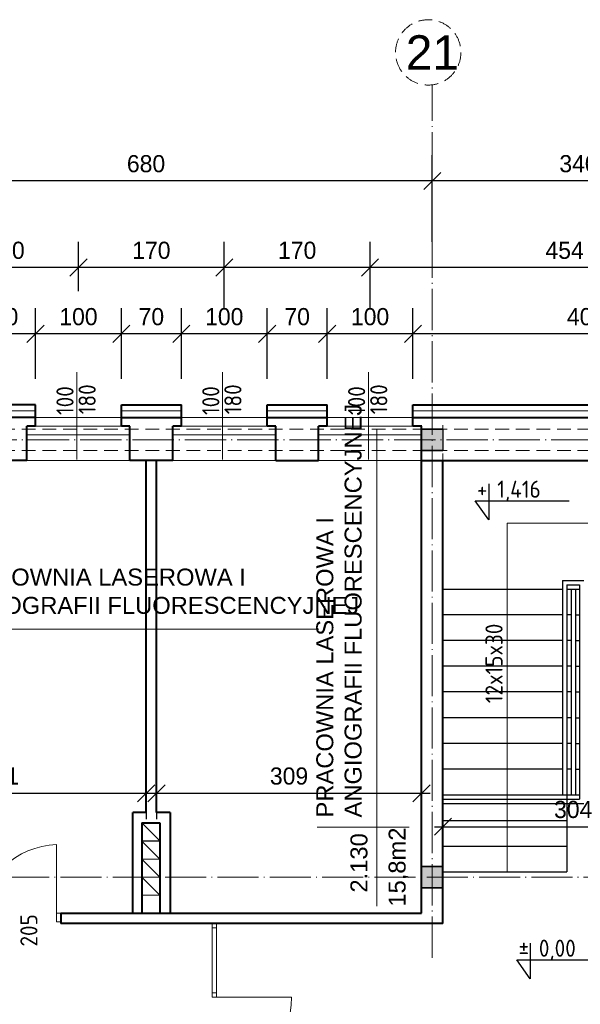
# Model space of a CAD drawing. Header units: millimetres. Extents: x -32003 to -19505, y 17931 to 29358.
# Tile 68 of 92: x -22341 to -21688, y 21671 to 22819. Entities that reach past the tile are written whole.
import ezdxf

# ---------------------------------------------------------------- set-up
doc = ezdxf.new("R2010")
doc.units = ezdxf.units.MM
doc.header["$PDMODE"] = 3
for name, pattern in [('ACAD_ISO03W100', [30, 12, -18]), ('ACAD_ISO04W100', [30.5, 24, -3, 0.5, -3]), ('KRESKOWA_X2', [12, 8, -4])]:
    doc.linetypes.add(name, pattern=pattern)
for name, color, linetype, lineweight in [('_wymiary', 1, 'Continuous', 9), ('drzwi', 140, 'Continuous', 13), ('KOMINY', 43, 'Continuous', 15), ('NR', 7, 'Continuous', 13), ('opisy drzwi', 40, 'Continuous', 13), ('opisy pom', 3, 'Continuous', 18), ('przerywana', 7, 'KRESKOWA_X2', 5), ('schody', 21, 'Continuous', 25), ('symetria', 7, 'ACAD_ISO03W100', 5), ('SZRAF', 51, 'Continuous', 9), ('słupy', 2, 'Continuous', 30), ('ściana', 4, 'Continuous', 40)]:
    doc.layers.add(name, color=color, linetype=linetype, lineweight=lineweight)
doc.styles.add('ISO', font='isocp.shx')
doc.styles.add('ROMANS', font='ROMANS')
doc.styles.add('style1', font='ARIAL.TTF')
doc.styles.add('SYSTEM', font='TXT')
doc.linetypes.add('BATTING', pattern='A,0.0001,-0.1,[134,ltypeshp.shx,S=0.1,R=0,X=-0.1,Y=0],-0.2,[134,ltypeshp.shx,S=0.1,R=180,X=0.1,Y=0],-0.1', length=0.4001)
doc.dimstyles.new('Jacek2', dxfattribs={"dimscale": 2, "dimtxt": 10, "dimasz": 10, "dimexe": 15, "dimexo": 15, "dimgap": 5, "dimtad": 1, "dimdec": 0, "dimrnd": 0.5, "dimzin": 0, "dimdsep": 46, "dimtxsty": 'Standard', "dimblk": 'OBLIQUE', "dimcen": 0, "dimdle": 5, "dimadec": 1, "dimazin": 0, "dimtfac": 1, "dimtdec": 0, "dimtofl": 0, "dimtmove": 0, "dimatfit": 3, "dimfxl": 0, "dimtolj": 1, "dimtzin": 0, "dimarcsym": 0})

# ---------------------------------------------------------------- blocks, each defined once
blk = doc.blocks.new('_OBLIQUE')
at = {"color": 0, "linetype": 'ByBlock'}
blk.add_line((-0.5, -0.5), (0.5, 0.5), dxfattribs=at)
blk = doc.blocks.new('*D908')
at = {"layer": '_wymiary', "color": 0, "lineweight": -2}
for p, q in [((-21882.7, 22400.4), (-21882.7, 22483)), ((-21479.2, 22400.4), (-21479.2, 22483)), ((-21469.2, 22453), (-21892.7, 22453))]:
    blk.add_line(p, q, dxfattribs=at)
at = {"layer": 'Defpoints', "color": 0}
for p in [(-21882.7, 22453), (-21882.7, 22370.4), (-21479.2, 22370.4)]:
    blk.add_point(p, dxfattribs=at)
at = {"layer": '_wymiary', "color": 0, "lineweight": -2, "xscale": 20, "yscale": 20, "zscale": 20, "rotation": 180}
blk.add_blockref('_OBLIQUE', (-21882.7, 22453), dxfattribs=at)
at = {"layer": '_wymiary', "color": 0, "lineweight": -2, "xscale": 20, "yscale": 20, "zscale": 20}
blk.add_blockref('_OBLIQUE', (-21479.2, 22453), dxfattribs=at)
at = {"layer": '_wymiary', "color": 0, "insert": (-21680.9, 22473), "char_height": 20, "attachment_point": 5}
blk.add_mtext('\\A1;404', dxfattribs=at)
blk = doc.blocks.new('*D909')
at = {"layer": '_wymiary', "color": 0, "lineweight": -2}
for p, q in [((-21982.7, 22400.4), (-21982.7, 22483)), ((-21882.7, 22400.4), (-21882.7, 22483)), ((-21872.7, 22453), (-21992.7, 22453))]:
    blk.add_line(p, q, dxfattribs=at)
at = {"layer": 'Defpoints', "color": 0}
for p in [(-21982.7, 22453), (-21982.7, 22370.4), (-21882.7, 22370.4)]:
    blk.add_point(p, dxfattribs=at)
at = {"layer": '_wymiary', "color": 0, "lineweight": -2, "xscale": 20, "yscale": 20, "zscale": 20, "rotation": 180}
blk.add_blockref('_OBLIQUE', (-21982.7, 22453), dxfattribs=at)
at = {"layer": '_wymiary', "color": 0, "lineweight": -2, "xscale": 20, "yscale": 20, "zscale": 20}
blk.add_blockref('_OBLIQUE', (-21882.7, 22453), dxfattribs=at)
at = {"layer": '_wymiary', "color": 0, "insert": (-21932.7, 22473), "char_height": 20, "attachment_point": 5}
blk.add_mtext('\\A1;100', dxfattribs=at)
blk = doc.blocks.new('*D910')
at = {"layer": '_wymiary', "color": 0, "lineweight": -2}
for p, q in [((-22052.7, 22400.4), (-22052.7, 22483)), ((-21982.7, 22400.4), (-21982.7, 22483)), ((-21972.7, 22453), (-22062.7, 22453))]:
    blk.add_line(p, q, dxfattribs=at)
at = {"layer": 'Defpoints', "color": 0}
for p in [(-22052.7, 22453), (-22052.7, 22370.4), (-21982.7, 22370.4)]:
    blk.add_point(p, dxfattribs=at)
at = {"layer": '_wymiary', "color": 0, "lineweight": -2, "xscale": 20, "yscale": 20, "zscale": 20, "rotation": 180}
blk.add_blockref('_OBLIQUE', (-22052.7, 22453), dxfattribs=at)
at = {"layer": '_wymiary', "color": 0, "lineweight": -2, "xscale": 20, "yscale": 20, "zscale": 20}
blk.add_blockref('_OBLIQUE', (-21982.7, 22453), dxfattribs=at)
at = {"layer": '_wymiary', "color": 0, "insert": (-22017.7, 22473), "char_height": 20, "attachment_point": 5}
blk.add_mtext('\\A1;70', dxfattribs=at)
blk = doc.blocks.new('*D911')
at = {"layer": '_wymiary', "color": 0, "lineweight": -2}
for p, q in [((-22152.7, 22400.4), (-22152.7, 22483)), ((-22052.7, 22400.4), (-22052.7, 22483)), ((-22042.7, 22453), (-22162.7, 22453))]:
    blk.add_line(p, q, dxfattribs=at)
at = {"layer": 'Defpoints', "color": 0}
for p in [(-22152.7, 22453), (-22152.7, 22370.4), (-22052.7, 22370.4)]:
    blk.add_point(p, dxfattribs=at)
at = {"layer": '_wymiary', "color": 0, "lineweight": -2, "xscale": 20, "yscale": 20, "zscale": 20, "rotation": 180}
blk.add_blockref('_OBLIQUE', (-22152.7, 22453), dxfattribs=at)
at = {"layer": '_wymiary', "color": 0, "lineweight": -2, "xscale": 20, "yscale": 20, "zscale": 20}
blk.add_blockref('_OBLIQUE', (-22052.7, 22453), dxfattribs=at)
at = {"layer": '_wymiary', "color": 0, "insert": (-22102.7, 22473), "char_height": 20, "attachment_point": 5}
blk.add_mtext('\\A1;100', dxfattribs=at)
blk = doc.blocks.new('*D912')
at = {"layer": '_wymiary', "color": 0, "lineweight": -2}
for p, q in [((-22222.7, 22400.4), (-22222.7, 22483)), ((-22152.7, 22400.4), (-22152.7, 22483)), ((-22142.7, 22453), (-22232.7, 22453))]:
    blk.add_line(p, q, dxfattribs=at)
at = {"layer": 'Defpoints', "color": 0}
for p in [(-22222.7, 22453), (-22222.7, 22370.4), (-22152.7, 22370.4)]:
    blk.add_point(p, dxfattribs=at)
at = {"layer": '_wymiary', "color": 0, "lineweight": -2, "xscale": 20, "yscale": 20, "zscale": 20, "rotation": 180}
blk.add_blockref('_OBLIQUE', (-22222.7, 22453), dxfattribs=at)
at = {"layer": '_wymiary', "color": 0, "lineweight": -2, "xscale": 20, "yscale": 20, "zscale": 20}
blk.add_blockref('_OBLIQUE', (-22152.7, 22453), dxfattribs=at)
at = {"layer": '_wymiary', "color": 0, "insert": (-22187.7, 22473), "char_height": 20, "attachment_point": 5}
blk.add_mtext('\\A1;70', dxfattribs=at)
blk = doc.blocks.new('*D913')
at = {"layer": '_wymiary', "color": 0, "lineweight": -2}
for p, q in [((-22322.7, 22400.4), (-22322.7, 22483)), ((-22222.7, 22400.4), (-22222.7, 22483)), ((-22212.7, 22453), (-22332.7, 22453))]:
    blk.add_line(p, q, dxfattribs=at)
at = {"layer": 'Defpoints', "color": 0}
for p in [(-22322.7, 22453), (-22322.7, 22370.4), (-22222.7, 22370.4)]:
    blk.add_point(p, dxfattribs=at)
at = {"layer": '_wymiary', "color": 0, "lineweight": -2, "xscale": 20, "yscale": 20, "zscale": 20, "rotation": 180}
blk.add_blockref('_OBLIQUE', (-22322.7, 22453), dxfattribs=at)
at = {"layer": '_wymiary', "color": 0, "lineweight": -2, "xscale": 20, "yscale": 20, "zscale": 20}
blk.add_blockref('_OBLIQUE', (-22222.7, 22453), dxfattribs=at)
at = {"layer": '_wymiary', "color": 0, "insert": (-22272.7, 22473), "char_height": 20, "attachment_point": 5}
blk.add_mtext('\\A1;100', dxfattribs=at)
blk = doc.blocks.new('*D914')
at = {"layer": '_wymiary', "color": 0, "lineweight": -2}
for p, q in [((-22392.7, 22400.4), (-22392.7, 22483)), ((-22322.7, 22400.4), (-22322.7, 22483)), ((-22312.7, 22453), (-22402.7, 22453))]:
    blk.add_line(p, q, dxfattribs=at)
at = {"layer": 'Defpoints', "color": 0}
for p in [(-22392.7, 22453), (-22392.7, 22370.4), (-22322.7, 22370.4)]:
    blk.add_point(p, dxfattribs=at)
at = {"layer": '_wymiary', "color": 0, "lineweight": -2, "xscale": 20, "yscale": 20, "zscale": 20, "rotation": 180}
blk.add_blockref('_OBLIQUE', (-22392.7, 22453), dxfattribs=at)
at = {"layer": '_wymiary', "color": 0, "lineweight": -2, "xscale": 20, "yscale": 20, "zscale": 20}
blk.add_blockref('_OBLIQUE', (-22322.7, 22453), dxfattribs=at)
at = {"layer": '_wymiary', "color": 0, "insert": (-22357.7, 22473), "char_height": 20, "attachment_point": 5}
blk.add_mtext('\\A1;70', dxfattribs=at)
blk = doc.blocks.new('*D737')
at = {"layer": '_wymiary', "color": 0, "lineweight": -2}
for p, q in [((-21932.7, 22483), (-21932.7, 22560.4)), ((-21479.2, 22400.4), (-21479.2, 22560.4)), ((-21469.2, 22530.4), (-21942.7, 22530.4))]:
    blk.add_line(p, q, dxfattribs=at)
at = {"layer": 'Defpoints', "color": 0}
for p in [(-21932.7, 22530.4), (-21932.7, 22453), (-21479.2, 22370.4)]:
    blk.add_point(p, dxfattribs=at)
at = {"layer": '_wymiary', "color": 0, "lineweight": -2, "xscale": 20, "yscale": 20, "zscale": 20, "rotation": 180}
blk.add_blockref('_OBLIQUE', (-21932.7, 22530.4), dxfattribs=at)
at = {"layer": '_wymiary', "color": 0, "lineweight": -2, "xscale": 20, "yscale": 20, "zscale": 20}
blk.add_blockref('_OBLIQUE', (-21479.2, 22530.4), dxfattribs=at)
at = {"layer": '_wymiary', "color": 0, "insert": (-21705.9, 22550.4), "char_height": 20, "attachment_point": 5}
blk.add_mtext('\\A1;454', dxfattribs=at)
blk = doc.blocks.new('*D738')
at = {"layer": '_wymiary', "color": 0, "lineweight": -2}
for p, q in [((-22102.7, 22483), (-22102.7, 22560.4)), ((-21932.7, 22483), (-21932.7, 22560.4)), ((-21922.7, 22530.4), (-22112.7, 22530.4))]:
    blk.add_line(p, q, dxfattribs=at)
at = {"layer": 'Defpoints', "color": 0}
for p in [(-22102.7, 22530.4), (-22102.7, 22453), (-21932.7, 22453)]:
    blk.add_point(p, dxfattribs=at)
at = {"layer": '_wymiary', "color": 0, "lineweight": -2, "xscale": 20, "yscale": 20, "zscale": 20, "rotation": 180}
blk.add_blockref('_OBLIQUE', (-22102.7, 22530.4), dxfattribs=at)
at = {"layer": '_wymiary', "color": 0, "lineweight": -2, "xscale": 20, "yscale": 20, "zscale": 20}
blk.add_blockref('_OBLIQUE', (-21932.7, 22530.4), dxfattribs=at)
at = {"layer": '_wymiary', "color": 0, "insert": (-22017.7, 22550.4), "char_height": 20, "attachment_point": 5}
blk.add_mtext('\\A1;170', dxfattribs=at)
blk = doc.blocks.new('*D739')
at = {"layer": '_wymiary', "color": 0, "lineweight": -2}
for p, q in [((-22272.7, 22503), (-22272.7, 22560.4)), ((-22102.7, 22483), (-22102.7, 22560.4)), ((-22092.7, 22530.4), (-22282.7, 22530.4))]:
    blk.add_line(p, q, dxfattribs=at)
at = {"layer": 'Defpoints', "color": 0}
for p in [(-22272.7, 22530.4), (-22272.7, 22473), (-22102.7, 22453)]:
    blk.add_point(p, dxfattribs=at)
at = {"layer": '_wymiary', "color": 0, "lineweight": -2, "xscale": 20, "yscale": 20, "zscale": 20, "rotation": 180}
blk.add_blockref('_OBLIQUE', (-22272.7, 22530.4), dxfattribs=at)
at = {"layer": '_wymiary', "color": 0, "lineweight": -2, "xscale": 20, "yscale": 20, "zscale": 20}
blk.add_blockref('_OBLIQUE', (-22102.7, 22530.4), dxfattribs=at)
at = {"layer": '_wymiary', "color": 0, "insert": (-22187.7, 22550.4), "char_height": 20, "attachment_point": 5}
blk.add_mtext('\\A1;170', dxfattribs=at)
blk = doc.blocks.new('*D740')
at = {"layer": '_wymiary', "color": 0, "lineweight": -2}
for p, q in [((-22442.7, 22483), (-22442.7, 22560.4)), ((-22272.7, 22503), (-22272.7, 22560.4)), ((-22262.7, 22530.4), (-22452.7, 22530.4))]:
    blk.add_line(p, q, dxfattribs=at)
at = {"layer": 'Defpoints', "color": 0}
for p in [(-22442.7, 22530.4), (-22272.7, 22473), (-22442.7, 22453)]:
    blk.add_point(p, dxfattribs=at)
at = {"layer": '_wymiary', "color": 0, "lineweight": -2, "xscale": 20, "yscale": 20, "zscale": 20, "rotation": 180}
blk.add_blockref('_OBLIQUE', (-22442.7, 22530.4), dxfattribs=at)
at = {"layer": '_wymiary', "color": 0, "lineweight": -2, "xscale": 20, "yscale": 20, "zscale": 20}
blk.add_blockref('_OBLIQUE', (-22272.7, 22530.4), dxfattribs=at)
at = {"layer": '_wymiary', "color": 0, "insert": (-22357.7, 22550.4), "char_height": 20, "attachment_point": 5}
blk.add_mtext('\\A1;170', dxfattribs=at)
blk = doc.blocks.new('*D763')
at = {"layer": '_wymiary', "color": 0, "lineweight": -2}
for p, q in [((-21860.2, 22560.4), (-21860.2, 22661.4)), ((-21519.2, 22560.4), (-21519.2, 22661.4)), ((-21509.2, 22631.4), (-21870.2, 22631.4))]:
    blk.add_line(p, q, dxfattribs=at)
at = {"layer": 'Defpoints', "color": 0}
for p in [(-21860.2, 22631.4), (-21860.2, 22530.4), (-21519.2, 22530.4)]:
    blk.add_point(p, dxfattribs=at)
at = {"layer": '_wymiary', "color": 0, "lineweight": -2, "xscale": 20, "yscale": 20, "zscale": 20, "rotation": 180}
blk.add_blockref('_OBLIQUE', (-21860.2, 22631.4), dxfattribs=at)
at = {"layer": '_wymiary', "color": 0, "lineweight": -2, "xscale": 20, "yscale": 20, "zscale": 20}
blk.add_blockref('_OBLIQUE', (-21519.2, 22631.4), dxfattribs=at)
at = {"layer": '_wymiary', "color": 0, "insert": (-21689.7, 22651.4), "char_height": 20, "attachment_point": 5}
blk.add_mtext('\\A1;340', dxfattribs=at)
blk = doc.blocks.new('*D958')
at = {"layer": '_wymiary', "color": 0, "lineweight": -2}
for p, q in [((-22527.7, 22624.8), (-22527.7, 22661.4)), ((-21860.2, 22560.4), (-21860.2, 22661.4)), ((-21850.2, 22631.4), (-22537.7, 22631.4))]:
    blk.add_line(p, q, dxfattribs=at)
at = {"layer": 'Defpoints', "color": 0}
for p in [(-22527.7, 22631.4), (-22527.7, 22594.8), (-21860.2, 22530.4)]:
    blk.add_point(p, dxfattribs=at)
at = {"layer": '_wymiary', "color": 0, "lineweight": -2, "xscale": 20, "yscale": 20, "zscale": 20, "rotation": 180}
blk.add_blockref('_OBLIQUE', (-22527.7, 22631.4), dxfattribs=at)
at = {"layer": '_wymiary', "color": 0, "lineweight": -2, "xscale": 20, "yscale": 20, "zscale": 20}
blk.add_blockref('_OBLIQUE', (-21860.2, 22631.4), dxfattribs=at)
at = {"layer": '_wymiary', "color": 0, "insert": (-22193.9, 22651.4), "char_height": 20, "attachment_point": 5}
blk.add_mtext('\\A1;680', dxfattribs=at)
blk = doc.blocks.new('*D905')
at = {"layer": '_wymiary', "color": 0, "lineweight": -2}
for p, q in [((-22534.7, 21947), (-22534.7, 21887.2)), ((-22193.7, 21947.5), (-22193.7, 21887.2)), ((-22544.7, 21917.2), (-22183.7, 21917.2))]:
    blk.add_line(p, q, dxfattribs=at)
at = {"layer": 'Defpoints', "color": 0}
for p in [(-22534.7, 21977), (-22193.7, 21977.5), (-22193.7, 21917.2)]:
    blk.add_point(p, dxfattribs=at)
at = {"layer": '_wymiary', "color": 0, "lineweight": -2, "xscale": 20, "yscale": 20, "zscale": 20, "rotation": 180}
blk.add_blockref('_OBLIQUE', (-22534.7, 21917.2), dxfattribs=at)
at = {"layer": '_wymiary', "color": 0, "lineweight": -2, "xscale": 20, "yscale": 20, "zscale": 20}
blk.add_blockref('_OBLIQUE', (-22193.7, 21917.2), dxfattribs=at)
at = {"layer": '_wymiary', "color": 0, "insert": (-22364.2, 21937.2), "char_height": 20, "attachment_point": 5}
blk.add_mtext('\\A1;341', dxfattribs=at)
blk = doc.blocks.new('*D906')
at = {"layer": '_wymiary', "color": 0, "lineweight": -2}
for p, q in [((-22181.7, 21946), (-22181.7, 21887.2)), ((-21872.7, 21938.7), (-21872.7, 21887.2)), ((-22191.7, 21917.2), (-21862.7, 21917.2))]:
    blk.add_line(p, q, dxfattribs=at)
at = {"layer": 'Defpoints', "color": 0}
for p in [(-22181.7, 21976), (-21872.7, 21968.7), (-21872.7, 21917.2)]:
    blk.add_point(p, dxfattribs=at)
at = {"layer": '_wymiary', "color": 0, "lineweight": -2, "xscale": 20, "yscale": 20, "zscale": 20, "rotation": 180}
blk.add_blockref('_OBLIQUE', (-22181.7, 21917.2), dxfattribs=at)
at = {"layer": '_wymiary', "color": 0, "lineweight": -2, "xscale": 20, "yscale": 20, "zscale": 20}
blk.add_blockref('_OBLIQUE', (-21872.7, 21917.2), dxfattribs=at)
at = {"layer": '_wymiary', "color": 0, "insert": (-22027.2, 21937.2), "char_height": 20, "attachment_point": 5}
blk.add_mtext('\\A1;309', dxfattribs=at)
blk = doc.blocks.new('*D1202')
at = {"layer": '_wymiary', "color": 0, "lineweight": -2}
for p, q in [((-21544.2, 21934.4), (-21544.2, 21848.2)), ((-21847.7, 21901.9), (-21847.7, 21848.2)), ((-21857.7, 21878.2), (-21534.2, 21878.2))]:
    blk.add_line(p, q, dxfattribs=at)
at = {"layer": 'Defpoints', "color": 0}
for p in [(-21544.2, 21964.4), (-21847.7, 21931.9), (-21544.2, 21878.2)]:
    blk.add_point(p, dxfattribs=at)
at = {"layer": '_wymiary', "color": 0, "lineweight": -2, "xscale": 20, "yscale": 20, "zscale": 20, "rotation": 180}
blk.add_blockref('_OBLIQUE', (-21847.7, 21878.2), dxfattribs=at)
at = {"layer": '_wymiary', "color": 0, "lineweight": -2, "xscale": 20, "yscale": 20, "zscale": 20}
blk.add_blockref('_OBLIQUE', (-21544.2, 21878.2), dxfattribs=at)
at = {"layer": '_wymiary', "color": 0, "insert": (-21695.9, 21898.2), "char_height": 20, "attachment_point": 5}
blk.add_mtext('\\A1;304', dxfattribs=at)

msp = doc.modelspace()

# ---------------------------------------------------------------- hatches: boundary and pattern name
at = {"layer": 'SZRAF', "ltscale": 0.5}
h = msp.add_hatch(color=256, dxfattribs=at)
h.paths.add_polyline_path([(-21847.7, 22341.9), (-21860.2, 22341.9), (-21860.2, 22329.4), (-21847.7, 22329.4), (-21847.7, 22334.4)])
h.paths.add_polyline_path([(-21847.7, 22329.4), (-21860.2, 22329.4), (-21860.2, 22316.9), (-21847.7, 22316.9)])
h.paths.add_polyline_path([(-21872.7, 22329.4), (-21872.7, 22316.9), (-21860.2, 22316.9), (-21860.2, 22329.4)])
h.paths.add_polyline_path([(-21872.7, 22329.4), (-21860.2, 22329.4), (-21860.2, 22341.9), (-21872.7, 22341.9)])
h = msp.add_hatch(color=256, dxfattribs=at)
h.paths.add_polyline_path([(-21847.7, 22341.9), (-21860.2, 22341.9), (-21860.2, 22329.4), (-21847.7, 22329.4), (-21847.7, 22334.4)])
h.paths.add_polyline_path([(-21847.7, 22329.4), (-21860.2, 22329.4), (-21860.2, 22316.9), (-21847.7, 22316.9)])
h.paths.add_polyline_path([(-21872.7, 22329.4), (-21872.7, 22316.9), (-21860.2, 22316.9), (-21860.2, 22329.4)])
h.paths.add_polyline_path([(-21872.7, 22329.4), (-21860.2, 22329.4), (-21860.2, 22341.9), (-21872.7, 22341.9)])
h = msp.add_hatch(color=256, dxfattribs=at)
h.paths.add_polyline_path([(-21847.7, 21831.9), (-21860.2, 21831.9), (-21860.2, 21819.4), (-21847.7, 21819.4), (-21847.7, 21824.4)])
h.paths.add_polyline_path([(-21847.7, 21819.4), (-21860.2, 21819.4), (-21860.2, 21806.9), (-21847.7, 21806.9)])
h.paths.add_polyline_path([(-21872.7, 21819.4), (-21872.7, 21806.9), (-21860.2, 21806.9), (-21860.2, 21819.4)])
h.paths.add_polyline_path([(-21872.7, 21819.4), (-21860.2, 21819.4), (-21860.2, 21831.9), (-21872.7, 21831.9)])
h = msp.add_hatch(color=256, dxfattribs=at)
h.paths.add_polyline_path([(-21847.7, 21831.9), (-21860.2, 21831.9), (-21860.2, 21819.4), (-21847.7, 21819.4), (-21847.7, 21824.4)])
h.paths.add_polyline_path([(-21847.7, 21819.4), (-21860.2, 21819.4), (-21860.2, 21806.9), (-21847.7, 21806.9)])
h.paths.add_polyline_path([(-21872.7, 21819.4), (-21872.7, 21806.9), (-21860.2, 21806.9), (-21860.2, 21819.4)])
h.paths.add_polyline_path([(-21872.7, 21819.4), (-21860.2, 21819.4), (-21860.2, 21831.9), (-21872.7, 21831.9)])

# ---------------------------------------------------------------- linework, layer by layer
at = {"ltscale": 2}
for points in [[(-21794.3, 22278), (-21794.3, 22236.3), (-21810, 22258.4), (-21700.5, 22258.4)], [(-21745.9, 21742.5), (-21745.9, 21700.8), (-21761.6, 21723), (-21652, 21723)]]:
    msp.add_lwpolyline(points, dxfattribs=at)
at = {"layer": 'drzwi'}
for p, q in [((-21773, 21825.4), (-21773, 22232.2)), ((-21773, 22232.2), (-21616.5, 22232.2)), ((-22298.2, 21772.4), (-22298.2, 21857.4)), ((-22116.7, 21684.4), (-22116.7, 21765.4)), ((-22111.7, 21684.4), (-22111.7, 21765.4)), ((-22111.7, 21760.4), (-22116.7, 21760.4)), ((-22116.7, 21684.4), (-22111.7, 21684.4)), ((-22116.7, 21684.4), (-22116.7, 21679.4)), ((-22111.7, 21684.4), (-22111.7, 21679.4)), ((-22116.7, 21679.4), (-22111.7, 21679.4)), ((-22114.2, 21679.4), (-22024.2, 21679.4))]:
    msp.add_line(p, q, dxfattribs=at)
msp.add_lwpolyline([(-22298.2, 21767.4), (-22293.2, 21767.4), (-22293.2, 21777.4), (-22298.2, 21777.4)], close=True, dxfattribs=at)
for centre, radius, start, end in [((-22295.1, 21763.9), 93.5, 91.8946, 174.8323), ((-22114.2, 21679.4), 90, 270, 0)]:
    msp.add_arc(centre, radius, start, end, dxfattribs=at)
at = {"layer": 'KOMINY', "lineweight": 18}
for p, q in [((-22199, 21882.7), (-22177.9, 21861.7)), ((-22198.9, 21861.5), (-22177.9, 21840.5)), ((-22198.9, 21840.5), (-22177.8, 21819.5)), ((-22198.9, 21819.3), (-22177.8, 21798.3))]:
    msp.add_line(p, q, dxfattribs=at)
for points in [[(-22199, 21882.7), (-22178, 21882.7), (-22177.9, 21861.7), (-22198.9, 21861.7)], [(-22198.9, 21861.5), (-22177.9, 21861.5), (-22177.9, 21840.5), (-22198.9, 21840.5)], [(-22198.9, 21840.5), (-22177.9, 21840.5), (-22177.8, 21819.5), (-22198.8, 21819.5)], [(-22198.9, 21819.3), (-22177.9, 21819.4), (-22177.8, 21798.4), (-22198.8, 21798.3)]]:
    msp.add_lwpolyline(points, close=True, dxfattribs=at)
at = {"layer": 'opisy drzwi'}
for p, q in [((-22274.7, 22306.6), (-22274.7, 22408.3)), ((-22104.7, 22306.6), (-22104.7, 22408.3)), ((-21934.7, 22306.6), (-21934.7, 22408.3)), ((-22322.7, 22355.4), (-22222.7, 22355.4)), ((-22152.7, 22355.4), (-22052.7, 22355.4)), ((-21982.7, 22355.4), (-21882.7, 22355.4)), ((-22322.7, 22345.4), (-22222.7, 22345.4)), ((-22152.7, 22345.4), (-22052.7, 22345.4)), ((-21982.7, 22345.4), (-21882.7, 22345.4)), ((-22332.7, 22335.4), (-22212.7, 22335.4)), ((-22162.7, 22335.4), (-22042.7, 22335.4)), ((-21992.7, 22335.4), (-21872.7, 22335.4)), ((-22332.7, 22305.4), (-22212.7, 22305.4)), ((-22162.7, 22305.4), (-22042.7, 22305.4)), ((-21992.7, 22305.4), (-21872.7, 22305.4))]:
    msp.add_line(p, q, dxfattribs=at)
at = {"layer": 'opisy pom'}
for p, q in [((-21924.8, 21785.5), (-21924.8, 22342.2)), ((-22531.4, 22108.7), (-21992.6, 22108.7)), ((-21994.5, 21877.5), (-21887.3, 21877.5))]:
    msp.add_line(p, q, dxfattribs=at)
at = {"layer": 'przerywana', "ltscale": 2}
for p, q in [((-21506.7, 22341.9), (-28001.7, 22341.9)), ((-21506.7, 22316.9), (-28001.7, 22316.9))]:
    msp.add_line(p, q, dxfattribs=at)
msp.add_circle((-21864.9, 22781.3), 38.1, dxfattribs=at)
at = {"layer": 'schody'}
for p, q in [((-21708.4, 22165.4), (-21683.4, 22165.4)), ((-21708.4, 22165.4), (-21708.4, 21915.4)), ((-21847.7, 22155.4), (-21708.4, 22155.4)), ((-21703.4, 22160.4), (-21688.4, 22160.4)), ((-21703.4, 22160.4), (-21703.4, 21825.4)), ((-21703.4, 22155.4), (-21688.4, 22155.4)), ((-21698.4, 22155.4), (-21698.4, 21915.4)), ((-21693.4, 22155.4), (-21693.4, 21915.4)), ((-21688.4, 22160.4), (-21688.4, 21910.4)), ((-21708.4, 22125.4), (-21847.7, 22125.4)), ((-21698.4, 22125.4), (-21703.4, 22125.4)), ((-21693.4, 22125.4), (-21688.4, 22125.4)), ((-21708.4, 22095.4), (-21847.7, 22095.4)), ((-21698.4, 22095.4), (-21703.4, 22095.4)), ((-21693.4, 22095.4), (-21688.4, 22095.4)), ((-21708.4, 22065.4), (-21847.7, 22065.4)), ((-21698.4, 22065.4), (-21703.4, 22065.4)), ((-21693.4, 22065.4), (-21688.4, 22065.4)), ((-21708.4, 22035.4), (-21847.7, 22035.4)), ((-21698.4, 22035.4), (-21703.4, 22035.4)), ((-21693.4, 22035.4), (-21688.4, 22035.4)), ((-21708.4, 22005.4), (-21847.7, 22005.4)), ((-21698.4, 22005.4), (-21703.4, 22005.4)), ((-21693.4, 22005.4), (-21688.4, 22005.4)), ((-21708.4, 21975.4), (-21847.7, 21975.4)), ((-21698.4, 21975.4), (-21703.4, 21975.4)), ((-21693.4, 21975.4), (-21688.4, 21975.4)), ((-21708.4, 21945.4), (-21847.7, 21945.4)), ((-21698.4, 21945.4), (-21703.4, 21945.4)), ((-21693.4, 21945.4), (-21688.4, 21945.4)), ((-21847.7, 21915.4), (-21698.4, 21915.4)), ((-21698.4, 21915.4), (-21688.4, 21915.4)), ((-21847.7, 21910.4), (-21688.4, 21910.4)), ((-21847.7, 21905.4), (-21683.4, 21905.4)), ((-21847.7, 21885.4), (-21703.4, 21885.4)), ((-21847.7, 21855.4), (-21703.4, 21855.4)), ((-21847.7, 21825.4), (-21703.4, 21825.4))]:
    msp.add_line(p, q, dxfattribs=at)
at = {"layer": 'symetria', "linetype": 'ACAD_ISO04W100', "ltscale": 2}
for p, q in [((-21860.2, 21725.4), (-21860.2, 22743.5)), ((-21872.7, 21777.4), (-21872.7, 22346.4)), ((-21847.7, 21777.4), (-21847.7, 22346.4)), ((-21490.6, 22329.4), (-28075.9, 22329.4)), ((-21330.7, 21819.4), (-25262.7, 21819.4))]:
    msp.add_line(p, q, dxfattribs=at)
at = {"layer": 'SZRAF', "linetype": 'BATTING', "ltscale": 14}
for p, q in [((-22322.7, 22363.4), (-22392.7, 22363.4)), ((-22222.7, 22363.4), (-22152.7, 22363.4)), ((-22052.7, 22363.4), (-21982.7, 22363.4)), ((-21882.7, 22363.4), (-21486.2, 22363.4))]:
    msp.add_line(p, q, dxfattribs=at)
at = {"layer": 'słupy'}
for p, q in [((-21872.7, 22341.9), (-21872.7, 22316.9)), ((-21847.7, 22341.9), (-21872.7, 22341.9)), ((-21872.7, 22341.9), (-21847.7, 22341.9)), ((-21872.7, 22341.9), (-21847.7, 22341.9)), ((-21872.7, 22341.9), (-21847.7, 22341.9)), ((-21872.7, 22341.9), (-21872.7, 22316.9)), ((-21872.7, 22341.9), (-21872.7, 22316.9)), ((-21872.7, 22341.9), (-21872.7, 22316.9)), ((-21847.7, 22341.9), (-21872.7, 22341.9)), ((-21872.7, 22341.9), (-21847.7, 22341.9)), ((-21872.7, 22341.9), (-21847.7, 22341.9)), ((-21872.7, 22341.9), (-21847.7, 22341.9)), ((-21872.7, 22341.9), (-21872.7, 22316.9)), ((-21872.7, 22341.9), (-21872.7, 22316.9)), ((-21847.7, 22341.9), (-21847.7, 22316.9)), ((-21847.7, 22341.9), (-21847.7, 22316.9)), ((-21847.7, 22341.9), (-21847.7, 22316.9)), ((-21847.7, 22341.9), (-21847.7, 22316.9)), ((-21847.7, 22341.9), (-21847.7, 22316.9)), ((-21847.7, 22341.9), (-21847.7, 22316.9)), ((-21847.7, 22316.9), (-21872.7, 22316.9)), ((-21872.7, 22316.9), (-21847.7, 22316.9)), ((-21872.7, 22316.9), (-21847.7, 22316.9)), ((-21847.7, 22316.9), (-21872.7, 22316.9)), ((-21872.7, 22316.9), (-21847.7, 22316.9)), ((-21872.7, 22316.9), (-21847.7, 22316.9)), ((-21872.7, 21831.9), (-21872.7, 21806.9)), ((-21847.7, 21831.9), (-21872.7, 21831.9)), ((-21872.7, 21831.9), (-21847.7, 21831.9)), ((-21872.7, 21831.9), (-21847.7, 21831.9)), ((-21872.7, 21831.9), (-21847.7, 21831.9)), ((-21872.7, 21831.9), (-21872.7, 21806.9)), ((-21872.7, 21831.9), (-21872.7, 21806.9)), ((-21872.7, 21831.9), (-21872.7, 21806.9)), ((-21847.7, 21831.9), (-21872.7, 21831.9)), ((-21872.7, 21831.9), (-21847.7, 21831.9)), ((-21872.7, 21831.9), (-21847.7, 21831.9)), ((-21872.7, 21831.9), (-21847.7, 21831.9)), ((-21872.7, 21831.9), (-21872.7, 21806.9)), ((-21872.7, 21831.9), (-21872.7, 21806.9)), ((-21847.7, 21831.9), (-21847.7, 21806.9)), ((-21847.7, 21831.9), (-21847.7, 21806.9)), ((-21847.7, 21831.9), (-21847.7, 21806.9)), ((-21847.7, 21831.9), (-21847.7, 21806.9)), ((-21847.7, 21831.9), (-21847.7, 21806.9)), ((-21847.7, 21831.9), (-21847.7, 21806.9)), ((-21847.7, 21806.9), (-21872.7, 21806.9)), ((-21872.7, 21806.9), (-21847.7, 21806.9)), ((-21872.7, 21806.9), (-21847.7, 21806.9)), ((-21847.7, 21806.9), (-21872.7, 21806.9)), ((-21872.7, 21806.9), (-21847.7, 21806.9)), ((-21872.7, 21806.9), (-21847.7, 21806.9))]:
    msp.add_line(p, q, dxfattribs=at)
at = {"layer": 'ściana'}
for p, q in [((-22322.7, 22370.4), (-22392.7, 22370.4)), ((-22322.7, 22345.4), (-22322.7, 22370.4)), ((-22222.7, 22370.4), (-22152.7, 22370.4)), ((-22222.7, 22345.4), (-22222.7, 22370.4)), ((-22152.7, 22345.4), (-22152.7, 22370.4)), ((-22052.7, 22370.4), (-21982.7, 22370.4)), ((-22052.7, 22345.4), (-22052.7, 22370.4)), ((-21982.7, 22345.4), (-21982.7, 22370.4)), ((-21882.7, 22370.4), (-21479.2, 22370.4)), ((-21882.7, 22345.4), (-21882.7, 22370.4)), ((-22322.7, 22355.4), (-22392.7, 22355.4)), ((-22222.7, 22355.4), (-22152.7, 22355.4)), ((-22052.7, 22355.4), (-21982.7, 22355.4)), ((-21882.7, 22355.4), (-21494.2, 22355.4)), ((-22322.7, 22345.4), (-22332.7, 22345.4)), ((-22332.7, 22305.4), (-22332.7, 22345.4)), ((-22212.7, 22345.4), (-22222.7, 22345.4)), ((-22212.7, 22305.4), (-22212.7, 22345.4)), ((-22152.7, 22345.4), (-22162.7, 22345.4)), ((-22162.7, 22305.4), (-22162.7, 22345.4)), ((-22042.7, 22345.4), (-22052.7, 22345.4)), ((-22042.7, 22305.4), (-22042.7, 22345.4)), ((-21982.7, 22345.4), (-21992.7, 22345.4)), ((-21992.7, 22305.4), (-21992.7, 22345.4)), ((-21872.7, 22345.4), (-21882.7, 22345.4)), ((-21872.7, 22305.4), (-21872.7, 22345.4)), ((-22332.7, 22305.4), (-22382.7, 22305.4)), ((-22162.7, 22305.4), (-22212.7, 22305.4)), ((-22193.7, 21894.7), (-22193.7, 22305.4)), ((-22181.7, 21894.7), (-22181.7, 22305.4)), ((-22042.7, 22305.4), (-21992.7, 22305.4)), ((-21872.7, 22305.4), (-21544.2, 22305.4)), ((-21872.7, 21777.4), (-21872.7, 22305.4)), ((-21847.7, 21765.4), (-21847.7, 22305.4)), ((-22209.4, 21777.4), (-22209.4, 21894.7)), ((-22193.7, 21894.7), (-22209.4, 21894.7)), ((-22165.9, 21894.7), (-22181.7, 21894.7)), ((-22165.9, 21894.7), (-22165.9, 21777.4)), ((-22199, 21882.7), (-22198.9, 21777.4)), ((-22199, 21882.7), (-22178, 21882.7)), ((-22178, 21882.7), (-22177.9, 21777.4)), ((-22293.2, 21777.4), (-21872.7, 21777.4)), ((-22293.2, 21777.4), (-22293.2, 21765.4)), ((-21847.7, 21765.4), (-22293.2, 21765.4))]:
    msp.add_line(p, q, dxfattribs=at)

# ---------------------------------------------------------------- texts
at = {"layer": 'NR', "ltscale": 5, "insert": (-21891.1, 22801.3), "char_height": 40, "width": 65, "attachment_point": 1, "style": 'style1'}
msp.add_mtext('21', dxfattribs=at)
at = {"layer": 'opisy drzwi', "style": 'ISO'}
for s, p in [('100', (-22278.4, 22358.4)), ('180', (-22252.6, 22359.3)), ('100', (-22108.4, 22358.4)), ('180', (-22082.6, 22359.3)), ('100', (-21938.4, 22358.4)), ('180', (-21912.6, 22359.3)), ('205', (-22320.5, 21738.5))]:
    msp.add_text(s, height=20, rotation=90, dxfattribs=at).set_placement(p)
at = {"layer": 'opisy pom', "attachment_point": 1, "rotation": 90}
for s, insert, char_height, style in [('{\\fArial|b0|i0|c238|p34;PRACOWNIA LASEROWA I\\PANGIOGRAFII FLUORESCENCYJNEJ}', (-21995.4, 21889), 19.8, 'SYSTEM'), ('{\\Fisocp.shx|c238;12x15x30}', (-21798.2, 22022.3), 20, 'ROMANS'), ('{\\fArial|b0|i0|c238|p34;2.130}', (-21955.6, 21801.4), 19.8, 'SYSTEM'), ('{\\fArial|b0|i0|c238|p34;15,8m2 }', (-21911.1, 21785), 19.8, 'SYSTEM')]:
    msp.add_mtext(s, dxfattribs=dict(at, insert=insert, char_height=char_height, style=style))
at = {"layer": 'opisy pom', "attachment_point": 1}
for s, insert, char_height, style in [('{\\Fisocp.shx|c238;+\\Fisocp.shx|c1; \\Fisocp.shx|c238;1,416}', (-21808.1, 22281.9), 20, 'ROMANS'), ('{\\fArial|b0|i0|c238|p34;PRACOWNIA LASEROWA I\\PANGIOGRAFII FLUORESCENCYJNEJ}', (-22427.9, 22179.3), 19.8, 'SYSTEM'), ('{\\Fisocp.shx|c0;±\\Fisocp.shx|c1; \\Fisocp.shx|c238;0,00}', (-21759.6, 21746.5), 20, 'ROMANS')]:
    msp.add_mtext(s, dxfattribs=dict(at, insert=insert, char_height=char_height, style=style))

# ---------------------------------------------------------------- dimensions: what is measured, and where the dimension line sits
at = {"layer": '_wymiary'}
dim = msp.add_linear_dim(base=(-22527.7, 22631.4), p1=(-21860.2, 22530.4), p2=(-22527.7, 22594.8), text='680', dimstyle='Jacek2', override={"dimtmove": 1}, dxfattribs=at)
dim.commit()
dim.dimension.update_dxf_attribs({"geometry": '*D958', "text_midpoint": (-22193.9, 22651.4)})
dim = msp.add_linear_dim(base=(-21860.2, 22631.4), p1=(-21519.2, 22530.4), p2=(-21860.2, 22530.4), text='340', dimstyle='Jacek2', dxfattribs=at)
dim.commit()
dim.dimension.update_dxf_attribs({"geometry": '*D763', "text_midpoint": (-21689.7, 22651.4)})
for base, p1, p2, picture, middle in [((-22442.7, 22530.4), (-22272.7, 22473), (-22442.7, 22453), '*D740', (-22357.7, 22550.4)), ((-22272.7, 22530.4), (-22102.7, 22453), (-22272.7, 22473), '*D739', (-22187.7, 22550.4)), ((-22102.7, 22530.4), (-21932.7, 22453), (-22102.7, 22453), '*D738', (-22017.7, 22550.4)), ((-22392.7, 22453), (-22322.7, 22370.4), (-22392.7, 22370.4), '*D914', (-22357.7, 22473)), ((-22322.7, 22453), (-22222.7, 22370.4), (-22322.7, 22370.4), '*D913', (-22272.7, 22473)), ((-22222.7, 22453), (-22152.7, 22370.4), (-22222.7, 22370.4), '*D912', (-22187.7, 22473)), ((-22152.7, 22453), (-22052.7, 22370.4), (-22152.7, 22370.4), '*D911', (-22102.7, 22473)), ((-22052.7, 22453), (-21982.7, 22370.4), (-22052.7, 22370.4), '*D910', (-22017.7, 22473)), ((-21982.7, 22453), (-21882.7, 22370.4), (-21982.7, 22370.4), '*D909', (-21932.7, 22473)), ((-22193.7, 21917.2), (-22534.7, 21977), (-22193.7, 21977.5), '*D905', (-22364.2, 21937.2)), ((-21872.7, 21917.2), (-22181.7, 21976), (-21872.7, 21968.7), '*D906', (-22027.2, 21937.2)), ((-21544.1678874, 21878.1910302), (-21847.6678874, 21931.9099892), (-21544.1678874, 21964.366158), '*D1202', (-21695.9178874, 21898.1910302))]:
    dim = msp.add_linear_dim(base=base, p1=p1, p2=p2, dimstyle='Jacek2', override={"dimtmove": 1}, dxfattribs=at)
    dim.commit()
    dim.dimension.update_dxf_attribs({"geometry": picture, "text_midpoint": middle})
for base, p2, picture, middle in [((-21932.6678874, 22530.422478), (-21932.6678874, 22452.9623479), '*D737', (-21705.9178874, 22550.422478)), ((-21882.6678874, 22452.9623479), (-21882.6678874, 22370.366158), '*D908', (-21680.9178874, 22472.9623479))]:
    dim = msp.add_linear_dim(base=base, p1=(-21479.1678874, 22370.366158), p2=p2, dimstyle='Jacek2', dxfattribs=at)
    dim.commit()
    dim.dimension.update_dxf_attribs({"geometry": picture, "text_midpoint": middle})

doc.saveas('drawing.dxf')
